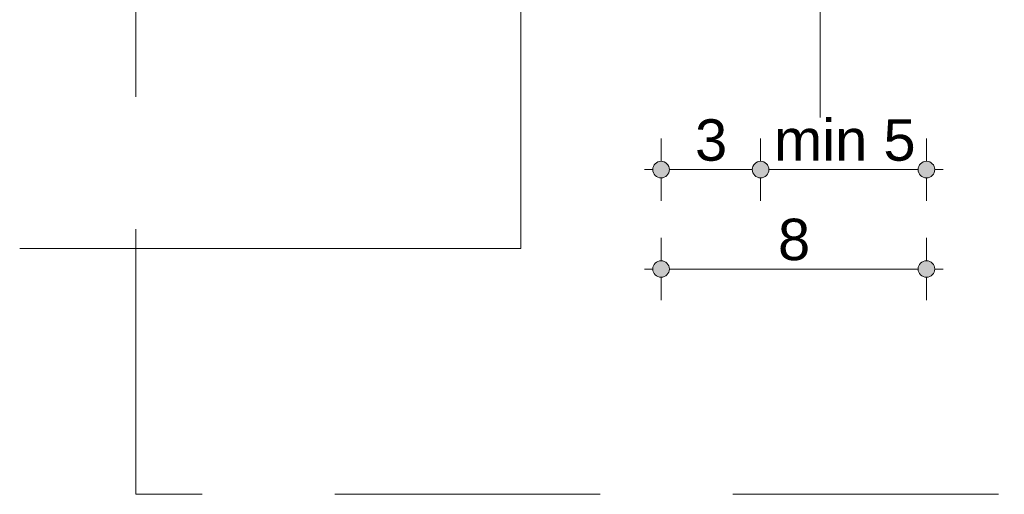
# Paper-space layout 'AD-03 DETAL MONTAŻU OKNA' of a CAD drawing. Header units: millimetres. Extents: x 0 to 420, y 0 to 297.
# Tile 36 of 40: x 339 to 369, y 201 to 215. Entities that reach past the tile are written whole.
import ezdxf
from ezdxf.xclip import XClip

# ---------------------------------------------------------------- set-up
doc = ezdxf.new("R2010")
doc.units = ezdxf.units.MM
doc.header["$MEASUREMENT"] = 0
doc.header["$XCLIPFRAME"] = 0
doc.linetypes.add('DASHED', pattern=[2000, 1000, -1000])
doc.linetypes.add('przerywama detal', pattern=[120, 80, -40])
for name, color, linetype, lineweight, true_color in [('A_balustrada_Nr_pióra__10', 7, 'Continuous', 13, 0x4b4b4b), ('A_linie_Nr_pióra__10', 7, 'Continuous', 13, 0x4b4b4b), ('A_opisy_Nr_pióra__170', 7, 'Continuous', 5, 0x1c1c1c), ('A_wymiarowanie_Nr_pióra__6', 7, 'Continuous', 13, 0xa9a9a9)]:
    doc.layers.add(name, color=color, linetype=linetype, lineweight=lineweight, true_color=true_color)
doc.layers.add('A_podrys', color=7, linetype='Continuous')
doc.layers.add('A_wymiarowanie', color=7, linetype='Continuous')
doc.layers.add('A_wymiarowanie_Nr_pióra__1', color=7, linetype='Continuous', lineweight=20)
doc.styles.add('STYL_AUTOMATYCZNY_1', font='arial.ttf')

# ---------------------------------------------------------------- blocks, each defined once
blk = doc.blocks.new('Rysunek_2_2', base_point=(-23022.051, -12905.214))
at = {"layer": 'A_wymiarowanie', "linetype": 'Continuous', "lineweight": 0, "true_color": 0xa9a9a9}
for points in [[(358.29, 210.725), (358.309, 210.629), (358.364, 210.548), (358.445, 210.494), (358.54, 210.475), (358.636, 210.494), (358.717, 210.548), (358.771, 210.629), (358.79, 210.725), (358.771, 210.821), (358.717, 210.902), (358.636, 210.956), (358.54, 210.975), (358.445, 210.956), (358.364, 210.902), (358.309, 210.821)], [(361.29, 210.725), (361.309, 210.629), (361.364, 210.548), (361.445, 210.494), (361.54, 210.475), (361.636, 210.494), (361.717, 210.548), (361.771, 210.629), (361.79, 210.725), (361.771, 210.821), (361.717, 210.902), (361.636, 210.956), (361.54, 210.975), (361.445, 210.956), (361.364, 210.902), (361.309, 210.821)], [(366.29, 210.725), (366.309, 210.629), (366.364, 210.548), (366.445, 210.494), (366.54, 210.475), (366.636, 210.494), (366.717, 210.548), (366.771, 210.629), (366.79, 210.725), (366.771, 210.821), (366.717, 210.902), (366.636, 210.956), (366.54, 210.975), (366.445, 210.956), (366.364, 210.902), (366.309, 210.821)], [(358.29, 207.725), (358.309, 207.629), (358.364, 207.548), (358.445, 207.494), (358.54, 207.475), (358.636, 207.494), (358.717, 207.548), (358.771, 207.629), (358.79, 207.725), (358.771, 207.821), (358.717, 207.902), (358.636, 207.956), (358.54, 207.975), (358.445, 207.956), (358.364, 207.902), (358.309, 207.821)], [(366.29, 207.725), (366.309, 207.629), (366.364, 207.548), (366.445, 207.494), (366.54, 207.475), (366.636, 207.494), (366.717, 207.548), (366.771, 207.629), (366.79, 207.725), (366.771, 207.821), (366.717, 207.902), (366.636, 207.956), (366.54, 207.975), (366.445, 207.956), (366.364, 207.902), (366.309, 207.821)]]:
    blk.add_hatch(color=253, dxfattribs=at).paths.add_polyline_path(points)
at = {"layer": 'A_balustrada_Nr_pióra__10', "color": 251, "linetype": 'DASHED', "lineweight": 13, "ltscale": 0.1, "true_color": 0x4b4b4b}
blk.add_line((363.34, 231.3), (363.34, 212.3), dxfattribs=at)
at = {"layer": 'A_linie_Nr_pióra__10', "color": 251, "linetype": 'przerywama detal', "lineweight": 13, "ltscale": 0.1, "true_color": 0x4b4b4b}
for p, q in [((342.708, 200.925), (342.708, 270.925)), ((392.708, 200.925), (342.708, 200.925))]:
    blk.add_line(p, q, dxfattribs=at)
at = {"layer": 'A_opisy_Nr_pióra__170', "color": 250, "linetype": 'Continuous', "lineweight": 5, "ltscale": 0.1, "true_color": 0x1c1c1c}
for p, q in [((354.314, 219.833), (354.314, 208.344)), ((354.314, 208.344), (339.208, 208.344))]:
    blk.add_line(p, q, dxfattribs=at)
at = {"layer": 'A_wymiarowanie_Nr_pióra__6', "color": 253, "linetype": 'Continuous', "lineweight": 13, "ltscale": 0.1, "true_color": 0xa9a9a9}
for p, q in [((358.54, 210.975), (358.54, 211.662)), ((361.54, 210.975), (361.54, 211.662)), ((366.54, 210.975), (366.54, 211.662)), ((358.04, 210.725), (358.29, 210.725)), ((358.79, 210.725), (361.29, 210.725)), ((361.79, 210.725), (366.29, 210.725)), ((366.79, 210.725), (367.04, 210.725)), ((358.54, 209.787), (358.54, 210.475)), ((361.54, 209.787), (361.54, 210.475)), ((366.54, 209.787), (366.54, 210.475)), ((358.54, 207.975), (358.54, 208.662)), ((366.54, 207.975), (366.54, 208.662)), ((358.04, 207.725), (358.29, 207.725)), ((358.54, 206.787), (358.54, 207.475)), ((358.79, 207.725), (366.29, 207.725)), ((366.54, 206.787), (366.54, 207.475)), ((366.79, 207.725), (367.04, 207.725))]:
    blk.add_line(p, q, dxfattribs=at)
for centre in [(358.54, 210.725), (361.54, 210.725), (366.54, 210.725), (358.54, 207.725), (366.54, 207.725)]:
    blk.add_circle(centre, 0.25, dxfattribs=at)
at = {"layer": 'A_wymiarowanie_Nr_pióra__1', "color": 7, "linetype": 'Continuous', "lineweight": 20, "char_height": 1.25, "attachment_point": 7, "style": 'STYL_AUTOMATYCZNY_1'}
for s, insert, width in [('\\A1;{\\pql;\\fArial|b0|i0|c238|p0;\\W1.000000;min 5}', (361.944, 210.975), 4.19198), ('\\A1;{\\pql;\\fArial|b0|i0|c238|p0;\\W1.000000;3}', (359.564, 210.975), 0.95341), ('\\A1;{\\pql;\\fArial|b0|i0|c238|p0;\\W1.000000;8}', (362.064, 207.975), 0.95341)]:
    blk.add_mtext(s, dxfattribs=dict(at, insert=insert, width=width))

psp = doc.layouts.new('AD-03 DETAL MONTAŻU OKNA')

# ---------------------------------------------------------------- block references
at = {"layer": 'A_podrys', "color": 37, "linetype": 'Continuous', "lineweight": 5, "true_color": 0x656532}
ref = psp.add_blockref('Rysunek_2_2', (-23022.051, -12905.214), dxfattribs=at)
XClip(ref).set_block_clipping_path([(224.9456429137, 157.5824349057), (398.3720087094, 277.8842615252)])

doc.saveas('drawing.dxf')
